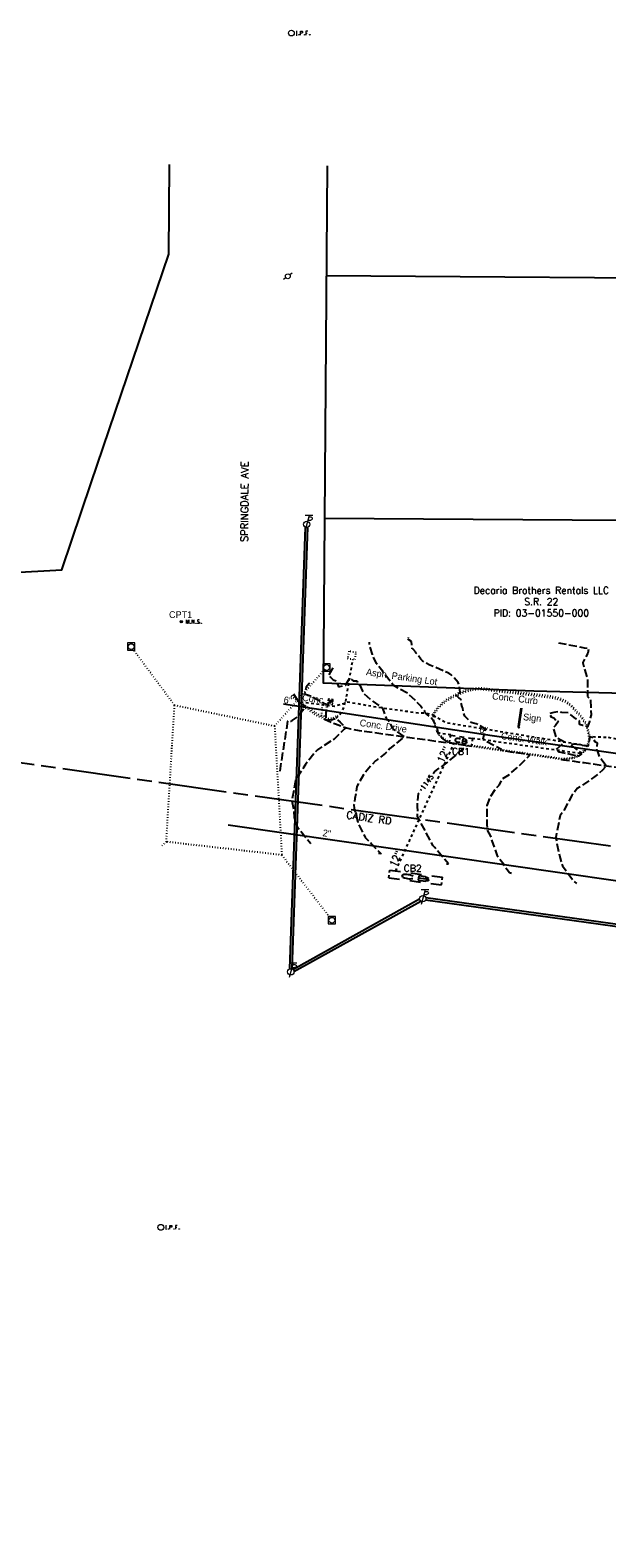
# Model space of a CAD drawing. Extents: x 2462993 to 2469231, y 263261 to 263931.
# Tile 2 of 116: x 2464849 to 2465087, y 263310 to 263931. Entities that reach past the tile are written whole.
import ezdxf
from ezdxf.enums import TextEntityAlignment as Align

# ---------------------------------------------------------------- set-up
doc = ezdxf.new("R2010")
doc.units = 0
doc.header["$LTSCALE"] = 20
doc.header["$MEASUREMENT"] = 0
doc.set_wipeout_variables(frame=1)
for name, pattern in [('CL', [2, 0.3, -0.15, 1.4, -0.15]), ('foctvex', [0]), ('gasex', [0]), ('OhDOT_USTN1', [0.055, 0.014, -0.041]), ('OhDOT_USTN2', [0.11, 0.069, -0.041]), ('OhDOT_USTN3', [0.22, 0.165, -0.055]), ('OhDOT_USTN5', [0.11, 0.055, -0.055]), ('ohelecex', [0]), ('ohteleex', [0]), ('rowex', [0])]:
    doc.linetypes.add(name, pattern=pattern)
for name, color, linetype in [('DR_X_Cells', 151, 'OhDOT_USTN2'), ('DR_X_Storm_Sewer', 151, 'OhDOT_USTN5'), ('DR_X_Text', 7, 'Continuous'), ('DT_X_Contour_Major', 132, 'OhDOT_USTN3'), ('DT_X_Contour_Minor', 136, 'OhDOT_USTN3'), ('DT_X_Contour_Text', 7, 'Continuous'), ('DV_X_Property_Line', 7, 'Continuous'), ('LT_X_Foundation', 7, 'OhDOT_USTN1'), ('PV_X_Curb', 120, 'OhDOT_USTN1'), ('PV_X_Curb_Ramp', 120, 'OhDOT_USTN1'), ('PV_X_Driveway', 7, 'OhDOT_USTN5'), ('PV_X_EOP', 7, 'OhDOT_USTN3'), ('PV_X_Parking_Lot', 7, 'OhDOT_USTN5'), ('PV_X_Text', 7, 'Continuous'), ('PV_X_Walk', 120, 'OhDOT_USTN5'), ('RW_X_CL', 6, 'CL'), ('RW_X_Fee_RW', 6, 'rowex'), ('RW_X_Text', 7, 'Continuous'), ('SG_X_Poles', 7, 'Continuous'), ('SG_X_PullBox', 7, 'Continuous'), ('SG_X_Wiring', 1, 'OhDOT_USTN1'), ('SN_X_Private', 40, 'Continuous'), ('SN_X_Text', 7, 'Continuous'), ('SV_P_Control_Cells_Set', 7, 'Continuous'), ('SV_X_Mon_Cells_Found', 7, 'Continuous'), ('SV_X_Text', 7, 'Continuous'), ('SV_X_Text_Name', 7, 'Continuous'), ('UT_X_Electric_Cells', 1, 'Continuous'), ('UT_X_Gas', 2, 'gasex'), ('UT_X_Gas_Text', 7, 'Continuous'), ('UT_X_Overhead_Electric', 1, 'ohelecex'), ('UT_X_Overhead_Telecom', 30, 'ohteleex')]:
    doc.layers.add(name, color=color, linetype=linetype)
doc.layers.add('SG_X_PullBox(Construction)', color=7, linetype='Continuous', lineweight=0)
doc.styles.add('Simplex Normal (0.14)', font='Simplex.shx')
doc.styles.add('Straight Normal (0.14) Font 30', font='font30.shx', dxfattribs={"height": 0.14})
doc.styles.add('Straight-Normal', font='font30.shx', dxfattribs={"height": 0.14})

# ---------------------------------------------------------------- blocks, each defined once
blk = doc.blocks.new('GCB-X')
at = {"layer": 'DR_X_Cells', "color": 121, "linetype": 'Continuous'}
for p, q in [((-0.0625, 0.0375), (-0.0375, 0.0375)), ((-0.0625, 0.0125), (-0.0625, 0.0375)), ((-0.0125, 0.0375), (0.0125, 0.0375)), ((0.0375, 0.0375), (0.0625, 0.0375)), ((0.0625, 0.0125), (0.0625, 0.0375)), ((0.0227, 0.0195), (0.0067, 0.0195)), ((0.0067, 0.0195), (0.0067, -0.0205)), ((0.0067, 0.0013), (0.0243, 0.0013)), ((-0.0625, -0.0375), (-0.0625, -0.0125)), ((0.0067, -0.0205), (0.0243, -0.0205)), ((0.0625, -0.0375), (0.0625, -0.0125)), ((-0.0625, -0.0375), (-0.0375, -0.0375)), ((-0.0125, -0.0375), (0.0125, -0.0375)), ((0.0375, -0.0375), (0.0625, -0.0375))]:
    blk.add_line(p, q, dxfattribs=at)
at = {"layer": 'DR_X_Cells', "color": 121, "linetype": 'Continuous', "extrusion": (0, 0, -1)}
for centre, radius, start, end in [((-0.014, 0), 0.0458, 344.8107, 15.1893), ((0.0184, 0.0074), 0.0127, 21.5603, 158.4397), ((-0.0198, 0.0101), 0.00986, 106.9987, 243.1793), ((-0.0199, -0.0096), 0.0117, 112.0547, 247.9453)]:
    blk.add_arc(centre, radius, start, end, dxfattribs=at)
at = {"layer": 'DR_X_Cells', "color": 121, "linetype": 'Continuous'}
blk.add_arc((-0.0184, -0.0073), 0.0127, 201.5603, 338.4397, dxfattribs=at)
blk = doc.blocks.new('ODOT STORM CATCH BASIN SQUARE')
blk.add_blockref('GCB-X', (0, 0))
blk = doc.blocks.new('IPF')
at = {"layer": 'SV_X_Mon_Cells_Found', "color": 7, "linetype": 'Continuous', "lineweight": 0, "flags": 128}
for points in [[(0.101, 0.04), (0.118, 0.04)], [(0.11, -0.04), (0.11, 0.04)], [(0.188, -0.04), (0.188, 0.04), (0.214, 0.04), (0.217, 0.039), (0.221, 0.038), (0.223, 0.037), (0.224, 0.036), (0.226, 0.032), (0.228, 0.029), (0.229, 0.024), (0.229, 0.017), (0.229, 0.014), (0.227, 0.01), (0.225, 0.006), (0.223, 0.004), (0.221, 0.003), (0.219, 0.002), (0.214, 0.001), (0.188, 0.001)], [(0.338, 0.04), (0.3, 0.04), (0.3, -0.04)], [(0.3, 0.001), (0.327, 0.001)], [(0.101, -0.04), (0.118, -0.04)], [(0.157, -0.029), (0.16, -0.029), (0.162, -0.031), (0.164, -0.033), (0.164, -0.036), (0.162, -0.039), (0.16, -0.04), (0.157, -0.04), (0.156, -0.039), (0.154, -0.036), (0.154, -0.033), (0.156, -0.031), (0.157, -0.029)], [(0.27, -0.029), (0.273, -0.029), (0.274, -0.031), (0.276, -0.033), (0.276, -0.036), (0.274, -0.039), (0.273, -0.04), (0.27, -0.04), (0.268, -0.039), (0.267, -0.036), (0.267, -0.033), (0.268, -0.031), (0.27, -0.029)], [(0.377, -0.029), (0.38, -0.029), (0.382, -0.031), (0.383, -0.033), (0.383, -0.036), (0.382, -0.039), (0.38, -0.04), (0.377, -0.04), (0.376, -0.039), (0.374, -0.036), (0.374, -0.033), (0.376, -0.031), (0.377, -0.029)]]:
    blk.add_lwpolyline(points, dxfattribs=at)
at = {"layer": 'SV_X_Mon_Cells_Found', "color": 7, "linetype": 'Continuous', "lineweight": 0}
blk.add_circle((0, 0), 0.06, dxfattribs=at)
blk = doc.blocks.new('MSPK')
at = {"layer": 'SV_X_Mon_Cells_Found', "color": 1, "linetype": 'Continuous', "lineweight": 0}
for p, q in [((0.088, 0.066), (0.04, 0.03)), ((-0.04, -0.03), (-0.088, -0.066))]:
    blk.add_line(p, q, dxfattribs=at)
blk.add_circle((0, 0), 0.05, dxfattribs=at)
blk = doc.blocks.new('SPOLE')
at = {"layer": 'SG_X_Poles', "color": 7, "linetype": 'Continuous', "lineweight": 0, "flags": 128}
blk.add_lwpolyline([(-0.075, -0.075), (0.075, -0.075), (0.075, 0.075), (-0.075, 0.075), (-0.075, -0.075)], close=True, dxfattribs=at)
at = {"layer": 'SG_X_Poles', "color": 7, "linetype": 'Continuous', "lineweight": 0}
blk.add_circle((0, 0), 0.06, dxfattribs=at)
blk = doc.blocks.new('SPOLE_anno')
at = {"layer": 'SG_X_Poles', "color": 7, "linetype": 'Continuous', "lineweight": 0}
blk.add_blockref('SPOLE', (0, 0), dxfattribs=at)
blk = doc.blocks.new('MAGS')
at = {"layer": 'SV_P_Control_Cells_Set', "linetype": 'foctvex'}
h = blk.add_hatch(color=7, dxfattribs=at)
edge = h.paths.add_edge_path()
edge.add_arc((0, 0), 0.0249, 0, 360)
at = {"layer": 'SV_P_Control_Cells_Set', "color": 7, "linetype": 'Continuous', "lineweight": 0, "flags": 128}
for points in [[(0.105, -0.04), (0.105, 0.04), (0.13, -0.04), (0.154, 0.04), (0.154, -0.04)], [(0.223, -0.04), (0.223, 0.04), (0.264, -0.04), (0.264, 0.04)], [(0.372, 0.034), (0.371, 0.036), (0.369, 0.037), (0.364, 0.039), (0.358, 0.04), (0.354, 0.04), (0.352, 0.04), (0.345, 0.038), (0.339, 0.034), (0.335, 0.029), (0.334, 0.024), (0.334, 0.02), (0.335, 0.015), (0.339, 0.011), (0.37, -0.008), (0.372, -0.01), (0.373, -0.013), (0.375, -0.017), (0.375, -0.02), (0.374, -0.024), (0.373, -0.027), (0.372, -0.03), (0.371, -0.032), (0.37, -0.034), (0.369, -0.036), (0.367, -0.038), (0.365, -0.039), (0.363, -0.039), (0.358, -0.04), (0.35, -0.04), (0.345, -0.039), (0.338, -0.034), (0.334, -0.031)], [(0.193, -0.029), (0.195, -0.029), (0.197, -0.031), (0.199, -0.033), (0.199, -0.036), (0.197, -0.039), (0.195, -0.04), (0.193, -0.04), (0.191, -0.039), (0.189, -0.036), (0.189, -0.033), (0.191, -0.031), (0.193, -0.029)], [(0.303, -0.029), (0.306, -0.029), (0.308, -0.031), (0.31, -0.033), (0.31, -0.036), (0.308, -0.039), (0.306, -0.04), (0.303, -0.04), (0.302, -0.039), (0.3, -0.036), (0.3, -0.033), (0.302, -0.031), (0.303, -0.029)], [(0.413, -0.029), (0.415, -0.029), (0.417, -0.031), (0.419, -0.033), (0.419, -0.036), (0.417, -0.039), (0.415, -0.04), (0.413, -0.04), (0.411, -0.039), (0.409, -0.036), (0.409, -0.033), (0.411, -0.031), (0.413, -0.029)]]:
    blk.add_lwpolyline(points, dxfattribs=at)
at = {"layer": 'SV_P_Control_Cells_Set', "color": 7, "linetype": 'Continuous', "lineweight": 0}
blk.add_circle((0, 0), 0.0249, dxfattribs=at)
blk = doc.blocks.new('ODOT Elec Tele Pole')
at = {"layer": 'UT_X_Electric_Cells', "linetype": 'Continuous', "lineweight": 13}
for p, q in [((0.128, 0.18), (-0.032, 0.18)), ((0.048, 0.18), (-0.032, -0.12)), ((0.023, 0.086), (0.083, 0.086)), ((0.04, 0.15), (0.083, 0.15))]:
    blk.add_line(p, q, dxfattribs=at)
at = {"layer": 'UT_X_Electric_Cells', "linetype": 'Continuous', "lineweight": 0}
blk.add_circle((0, 0), 0.065, dxfattribs=at)
at = {"layer": 'UT_X_Electric_Cells', "linetype": 'Continuous', "lineweight": 13, "extrusion": (0, 0, -1)}
blk.add_arc((-0.083, 0.118), 0.0319, 88.8767, 271.1233, dxfattribs=at)
blk = doc.blocks.new('SIGPB_anno')
at = {"layer": 'SG_X_PullBox', "color": 7, "linetype": 'Continuous', "lineweight": 0, "flags": 128}
for points in [[(-0.24, 0.9), (-0.9, 0.9), (-0.9, 0.24)], [(-0.81, 0.6), (-0.07, 0.6)], [(-0.44, 0.6), (-0.44, -0.6)], [(0.07, -0.6), (0.07, 0.6), (0.52, 0.6), (0.57, 0.59), (0.63, 0.57), (0.66, 0.55), (0.69, 0.53), (0.73, 0.49), (0.76, 0.44), (0.78, 0.36), (0.78, 0.25), (0.77, 0.21), (0.75, 0.16), (0.71, 0.09), (0.67, 0.06), (0.64, 0.04), (0.62, 0.03), (0.6, 0.02), (0.51, 0.01), (0.07, 0.01)], [(0.9, 0.24), (0.9, 0.9), (0.24, 0.9)], [(0.51, 0.01), (0.78, -0.6)], [(-0.9, -0.24), (-0.9, -0.9), (-0.24, -0.9)], [(0.24, -0.9), (0.9, -0.9), (0.9, -0.24)]]:
    blk.add_lwpolyline(points, dxfattribs=at)
at = {"layer": 'SG_X_PullBox(Construction)', "color": 7, "linetype": 'Continuous', "lineweight": 30}
blk.add_point((0, 0), dxfattribs=at)

msp = doc.modelspace()

# ---------------------------------------------------------------- linework, layer by layer
at = {"layer": 'DR_X_Storm_Sewer', "flags": 128}
msp.add_lwpolyline([(2465000.18, 263584.57), (2465024.21, 263637.03)], dxfattribs=at)
at = {"layer": 'DT_X_Contour_Major', "elevation": 1145, "flags": 128}
msp.add_lwpolyline([(2465021.08, 263587.49), (2465021.27, 263587.48), (2465021.87, 263587.46), (2465016.23, 263594.21), (2465015.53, 263595.07), (2465014.34, 263597.26), (2465009.16, 263606.96), (2465009.26, 263609.22), (2465009.21, 263611.26), (2465009.08, 263611.85), (2465009.53, 263616.41), (2465010.34, 263617.43), (2465011.34, 263619.22), (2465013.31, 263621.78), (2465015.4, 263624.36), (2465016.21, 263625.42), (2465017.02, 263626.1), (2465021.27, 263629.12), (2465021.96, 263629.81), (2465025.41, 263632.61), (2465026.83, 263634.05), (2465029.41, 263636.2), (2465027.35, 263636.5), (2465024.29, 263637.01), (2465022.48, 263637.3), (2465022.19, 263637.36), (2465021.89, 263637.42), (2465021.58, 263637.62), (2465021.14, 263637.94), (2465020.69, 263638.26), (2465019.9, 263638.88), (2465019.2, 263639.46), (2465018.86, 263639.77), (2465018.51, 263640.09), (2465018.27, 263640.34), (2465018.01, 263640.61), (2465017.86, 263640.78), (2465017.83, 263640.82), (2465017.26, 263643.62), (2465016.4, 263645.22), (2465015.79, 263646.41), (2465015.25, 263647.06), (2465014.34, 263648.04), (2465012.24, 263649.68), (2465012.24, 263649.68), (2465012.22, 263650.23), (2465011.58, 263650.91), (2465010.97, 263651.79), (2465010.96, 263651.8), (2465010.6, 263652.21), (2465010.27, 263652.7), (2465008.16, 263655), (2465005.03, 263657.74), (2465004.7, 263657.91), (2465001.37, 263659.84), (2464999.37, 263661), (2464999.16, 263661.18), (2464998.88, 263661.5), (2464995.32, 263665.98), (2464994.84, 263666.83), (2464992.19, 263670.09), (2464990.84, 263672.96), (2464990.63, 263673.41), (2464990.53, 263673.72), (2464989.45, 263677.45), (2464989.36, 263678.56), (2464989.32, 263678.7), (2464989.42, 263678.79)], dxfattribs=at)
at = {"layer": 'DT_X_Contour_Minor', "flags": 128}
for points, elevation in [([(2465067.21, 263678.56), (2465076.06, 263676.99), (2465077.84, 263676.57), (2465079.68, 263676.36), (2465079.36, 263674.35), (2465077.31, 263670.49), (2465077.29, 263670.39), (2465077.29, 263670.37), (2465077.28, 263670.35), (2465077.29, 263670.32), (2465077.29, 263670.3), (2465079.15, 263663.78), (2465079.28, 263656.39), (2465080.45, 263655.17), (2465080.71, 263648.83), (2465080.11, 263646.5), (2465080.05, 263646.42), (2465080.01, 263646.15), (2465079.22, 263643.98), (2465079.2, 263644), (2465079.1, 263644.13), (2465078.99, 263644.12), (2465078.69, 263644.14), (2465077.27, 263644.52), (2465075.97, 263644.97), (2465075.93, 263646.42), (2465074.91, 263646.94), (2465074.44, 263647.26), (2465071.72, 263649.41), (2465071.57, 263649.54), (2465071.49, 263649.61), (2465071.36, 263649.71), (2465068.62, 263649.85), (2465068.46, 263649.91), (2465067.61, 263650.25), (2465065.38, 263649.87), (2465063.38, 263649.35), (2465064.28, 263648.01), (2465065.31, 263647.65), (2465066.52, 263646.36), (2465067.29, 263646.31), (2465066.04, 263644.53), (2465065.17, 263643.73), (2465064.95, 263643.63), (2465064.97, 263643.38), (2465065.09, 263643.32), (2465066.19, 263639.73), (2465069.7, 263637.74), (2465066.25, 263634.45), (2465066.1, 263634.37), (2465066.62, 263634.11), (2465066.84, 263633.99), (2465067.56, 263633.7), (2465068.84, 263633.3), (2465070.79, 263633.01), (2465074.67, 263631.96), (2465075.54, 263631.92), (2465075.72, 263632), (2465076.25, 263632.35), (2465076.46, 263632.48), (2465076.94, 263632.92), (2465076.88, 263633), (2465076.7, 263633.2), (2465072.03, 263636.72), (2465073.72, 263636.97), (2465078.95, 263636.1), (2465079.07, 263636.07), (2465079.33, 263635.99), (2465079.35, 263635.98), (2465079.58, 263636.45), (2465079.69, 263636.83), (2465079.93, 263637.65), (2465080.03, 263638.18), (2465080.06, 263638.31), (2465080.09, 263638.51), (2465080.19, 263639.07), (2465080.18, 263639.12), (2465080.14, 263639.68), (2465080.12, 263639.82), (2465080.91, 263639.85), (2465082.28, 263637.96), (2465083.03, 263637.48), (2465083.15, 263637.36), (2465082.97, 263634.6), (2465082.96, 263634.56), (2465083.07, 263634.38), (2465083.32, 263633.83), (2465084.15, 263631.41), (2465084.88, 263630.71), (2465086.98, 263627.89), (2465085.47, 263626.05), (2465082.28, 263623.45), (2465076.48, 263619.41), (2465074.97, 263618.51), (2465073.8, 263616.94), (2465072.79, 263615.64), (2465070.36, 263611.36), (2465070.03, 263610.38), (2465069.43, 263609.44), (2465067.95, 263607.39), (2465066.49, 263600.12), (2465066.15, 263598.38), (2465066.6, 263595.84), (2465067.96, 263589.74), (2465068.89, 263586.66), (2465070.45, 263584.58), (2465073.6, 263580.31), (2465074.64, 263579.32)], 1147), ([(2464974.29, 263668.27), (2464972.39, 263664.99), (2464973.28, 263664.45), (2464974.42, 263663.26), (2464975.65, 263662.9), (2464976.62, 263660.42), (2464979.43, 263661.13), (2464981.22, 263664.15), (2464982.6, 263662.98), (2464983.77, 263662.96), (2464984.11, 263662.9), (2464984.53, 263662.08), (2464985.32, 263661.14), (2464986.5, 263658.64), (2464986.81, 263658.05), (2464987.11, 263657.59), (2464989.92, 263655.06), (2464990.88, 263654.41), (2464994.34, 263652), (2464994.37, 263651.99), (2464994.59, 263651.86), (2464994.63, 263651.8), (2464994.76, 263651.6), (2464996.58, 263646.62), (2464996.97, 263646.99), (2464998.89, 263643.3), (2465000.23, 263642.15), (2465003.68, 263639.87), (2464997.8, 263634.97), (2464996.01, 263633.11), (2464993.35, 263631.14), (2464992.65, 263630.46), (2464991.82, 263629.97), (2464990.35, 263628.43), (2464990.26, 263628.34), (2464986.91, 263624.14), (2464984.18, 263619.4), (2464983.36, 263614.35), (2464982.96, 263611.83), (2464983.01, 263610.4), (2464984.52, 263604.7), (2464984.62, 263604.35), (2464984.89, 263603.8), (2464987.59, 263598.34), (2464990.27, 263595.62), (2464993.49, 263592.25), (2464994.21, 263591.62), (2464993.07, 263591.67)], 1144), ([(2464958.04, 263657.6), (2464959.13, 263655.8), (2464960.42, 263654.18), (2464960.44, 263654.17), (2464962.34, 263652.63), (2464962.73, 263652.75), (2464962.85, 263652.68), (2464962.87, 263652.64), (2464962.77, 263652.23), (2464962.77, 263652.22), (2464962.78, 263651.99), (2464962.57, 263651.64), (2464959.85, 263648.2), (2464957.32, 263646.53), (2464957.2, 263646.25), (2464957.05, 263646.16), (2464956.5, 263646.12), (2464955.57, 263646.26), (2464952.36, 263625.69)], 1142), ([(2464964.65, 263661.94), (2464964.44, 263661.79), (2464963.24, 263660.24), (2464963.06, 263659.64), (2464962.58, 263657.55), (2464964.67, 263656.92), (2464969.71, 263654.1), (2464970.69, 263653.63), (2464971.26, 263653.42), (2464972.1, 263652.87), (2464971.56, 263650.99), (2464971.34, 263649.45), (2464971.36, 263647.45), (2464971.34, 263647.36), (2464972.55, 263646.87), (2464972.85, 263646.84), (2464973.56, 263646.91), (2464973.97, 263646.96), (2464974.38, 263647.09), (2464974.79, 263647.22), (2464975.14, 263647.36), (2464975.45, 263647.43), (2464977.28, 263645.92), (2464979.17, 263644.02), (2464979.61, 263643.58), (2464978.95, 263642.98), (2464974.7, 263638.75), (2464974.27, 263638.58), (2464967.97, 263634.52), (2464967.07, 263633.69), (2464962.98, 263628.4), (2464962.04, 263626.85), (2464959.28, 263622.84), (2464958.87, 263622.35), (2464958.7, 263621.03), (2464958.58, 263620.49), (2464957.38, 263613.51), (2464958.09, 263609.53), (2464958.35, 263606.61), (2464959.58, 263602.7), (2464963.1, 263598.37), (2464965.11, 263595.83)], 1143)]:
    msp.add_lwpolyline(points, dxfattribs=dict(at, elevation=elevation))
at = {"layer": 'DV_X_Property_Line'}
for points in [[(2465155.69, 263828.55), (2464971.56, 263829.9)], [(2465154.69, 263728.56), (2464970.83, 263729.91)]]:
    msp.add_lwpolyline(points, dxfattribs=at)
at = {"layer": 'LT_X_Foundation'}
msp.add_lwpolyline([(2464980.31, 263672.22), (2464983.33, 263671.66), (2464983.87, 263674.55), (2464980.85, 263675.11)], close=True, dxfattribs=at)
at = {"layer": 'PV_X_Curb', "flags": 128}
for points in [[(2464957.06, 263656.73), (2464960.29, 263654.02), (2464962.48, 263652.19), (2464967.06, 263648.99), (2464967.47, 263648.79), (2464970.5, 263647.3), (2464971.55, 263646.9), (2464972.86, 263646.77), (2464973.99, 263646.9), (2464974.81, 263647.18), (2464975.6, 263647.49), (2464976.38, 263648.46), (2464976.01, 263648.77), (2464975.22, 263647.81), (2464974.61, 263647.63), (2464973.84, 263647.37), (2464972.79, 263647.25), (2464971.61, 263647.37), (2464970.64, 263647.69), (2464967.71, 263649.29), (2464967.32, 263649.52), (2464962.82, 263652.67), (2464960.68, 263654.48), (2464957.47, 263657.22)], [(2465031.54, 263636.33), (2465034.67, 263635.89), (2465036.74, 263635.58), (2465043.99, 263634.52), (2465052.16, 263633.35), (2465058.87, 263632.35), (2465065.67, 263631.33), (2465068.5, 263630.92), (2465068.89, 263630.94), (2465069.81, 263630.96), (2465070.89, 263631.01), (2465072.24, 263631.18), (2465073.29, 263631.43), (2465074.53, 263631.88), (2465075.51, 263632.32), (2465076.21, 263632.79), (2465076.81, 263633.29), (2465077.11, 263633.63), (2465077.61, 263634.19), (2465077.95, 263633.89), (2465077.46, 263633.33), (2465077.15, 263632.98), (2465076.48, 263632.45), (2465075.75, 263631.96), (2465074.71, 263631.48), (2465073.45, 263631.01), (2465072.35, 263630.74), (2465070.94, 263630.57), (2465069.85, 263630.51), (2465068.89, 263630.49), (2465068.48, 263630.49), (2465065.61, 263630.9), (2465058.8, 263631.92), (2465052.09, 263632.9), (2465043.93, 263634.08), (2465036.67, 263635.1), (2465034.61, 263635.46), (2465031.47, 263635.91), (2465022.33, 263637.32), (2465021.87, 263637.39), (2465021.56, 263637.58), (2465020.68, 263638.24), (2465019.88, 263638.86), (2465019.18, 263639.44), (2465018.5, 263640.08), (2465018, 263640.6), (2465017.67, 263640.98), (2465017.95, 263641.21)], [(2465017.95, 263641.21), (2465018.27, 263640.86), (2465018.76, 263640.35), (2465019.44, 263639.75), (2465020.13, 263639.18), (2465020.92, 263638.56), (2465021.78, 263637.95), (2465022.1, 263637.75), (2465022.39, 263637.71)]]:
    msp.add_lwpolyline(points, dxfattribs=at)
msp.add_lwpolyline([(2465015.84, 263648.78), (2465016.24, 263649.55), (2465016.72, 263650.21), (2465017.86, 263651.75), (2465018.5, 263652.4), (2465019.87, 263653.69), (2465020.8, 263654.42), (2465022.31, 263655.36), (2465024.77, 263656.6), (2465026.39, 263657.41), (2465028.22, 263658.15), (2465029.18, 263658.51), (2465031.21, 263659.04), (2465031.15, 263659.02), (2465032.64, 263659.27), (2465034.07, 263659.47), (2465034.83, 263659.48), (2465037.42, 263659.17), (2465047.69, 263657.99), (2465057.34, 263656.92), (2465061.54, 263656.34), (2465063.8, 263656.05), (2465066.36, 263655.56), (2465068.17, 263655.02), (2465069.32, 263654.49), (2465070.54, 263653.81), (2465072.22, 263652.56), (2465073.12, 263651.6), (2465074.64, 263650), (2465076.29, 263648.13), (2465077.58, 263646.35), (2465078.4, 263644.92), (2465078.86, 263643.68), (2465079.2, 263642.3), (2465079.44, 263641.39), (2465079.6, 263640.27), (2465079.71, 263639.62), (2465079.75, 263639.06), (2465079.63, 263638.37), (2465079.51, 263637.76), (2465079.16, 263636.56), (2465079.04, 263636.21), (2465078.82, 263635.94), (2465079.22, 263635.71), (2465079.44, 263636.05), (2465079.6, 263636.44), (2465079.95, 263637.65), (2465080.07, 263638.3), (2465080.19, 263639.07), (2465080.14, 263639.68), (2465080.04, 263640.34), (2465079.87, 263641.5), (2465079.63, 263642.41), (2465079.27, 263643.83), (2465078.79, 263645.14), (2465077.94, 263646.61), (2465076.62, 263648.43), (2465074.96, 263650.31), (2465073.45, 263651.91), (2465072.48, 263652.93), (2465070.76, 263654.2), (2465069.5, 263654.9), (2465068.28, 263655.46), (2465066.46, 263655.99), (2465063.88, 263656.58), (2465061.61, 263656.92), (2465057.39, 263657.4), (2465047.75, 263658.47), (2465037.48, 263659.65), (2465034.89, 263659.94), (2465034.05, 263659.93), (2465032.6, 263659.73), (2465031.08, 263659.49), (2465031.08, 263659.49), (2465029.05, 263658.96), (2465028.06, 263658.58), (2465026.21, 263657.85), (2465024.56, 263657.02), (2465022.06, 263655.76), (2465020.55, 263654.82), (2465019.57, 263654.07), (2465018.14, 263652.72), (2465017.48, 263652.03), (2465016.34, 263650.49), (2465015.82, 263649.77), (2465015.42, 263649)], close=True, dxfattribs=at)
at = {"layer": 'PV_X_Curb_Ramp', "flags": 128}
msp.add_lwpolyline([(2464969.82, 263652.97), (2464969.49, 263648.59), (2464971.47, 263648.44), (2464971.75, 263652.81)], close=True, dxfattribs=at)
at = {"layer": 'PV_X_Driveway', "flags": 128}
for points in [[(2464975.62, 263647.52), (2464977.1, 263649.01), (2464977.85, 263649.98), (2464978.41, 263651.02), (2464978.99, 263652.53), (2464979.44, 263654.37), (2464994.25, 263651.85), (2465004.28, 263650.47), (2465009.45, 263649.76), (2465009.54, 263649.74), (2465011.82, 263649.77), (2465015.43, 263649.02)], [(2465015.42, 263649), (2465015.64, 263647.14), (2465016.05, 263645.19), (2465016.64, 263643.3), (2465017.29, 263641.8), (2465017.68, 263640.99)], [(2465117.39, 263635.77), (2465114.87, 263636.07), (2465112.88, 263636.3), (2465110.89, 263636.54), (2465108.89, 263636.77), (2465105.92, 263637.05), (2465102.95, 263637.34), (2465099.98, 263637.62), (2465097, 263637.9), (2465094.67, 263638.31), (2465092.34, 263638.72), (2465090, 263639.14), (2465087.67, 263639.55), (2465085.86, 263639.61), (2465084.06, 263639.67), (2465082.25, 263639.73), (2465080.12, 263639.8)], [(2465077.95, 263633.89), (2465079.22, 263635.71)]]:
    msp.add_lwpolyline(points, dxfattribs=at)
at = {"layer": 'PV_X_EOP', "flags": 128}
msp.add_lwpolyline([(2464970.5, 263647.3), (2464970.82, 263647.12), (2464975.3, 263645.13), (2464979.33, 263643.65), (2464981.54, 263643.12), (2464985.03, 263642.48), (2464994.92, 263641.08), (2464995.18, 263641.04), (2465005.07, 263639.68), (2465013.4, 263638.53), (2465021.85, 263637.4)], dxfattribs=at)
at = {"layer": 'PV_X_EOP', "elevation": 573.21, "flags": 128}
msp.add_lwpolyline([(2465068.48, 263630.49), (2465069.29, 263630.34), (2465077.79, 263629.21), (2465093.05, 263627.01), (2465100.02, 263626.01), (2465102.26, 263625.69), (2465106.54, 263625.21), (2465111.74, 263624.82), (2465115.48, 263624.86), (2465119.25, 263625.13), (2465121.66, 263625.3), (2465122.12, 263625.33), (2465124.88, 263626.02)], dxfattribs=at)
at = {"layer": 'PV_X_Parking_Lot'}
msp.add_polyline3d([(2464979.55, 263654.35, 1143.49), (2464982.53, 263671.81, 1144.4)], dxfattribs=at)
at = {"layer": 'PV_X_Walk', "elevation": 1142.02, "flags": 128}
msp.add_lwpolyline([(2464960.91, 263654.28), (2464974.98, 263652.5), (2464979.26, 263653.64)], dxfattribs=at)
at = {"layer": 'PV_X_Walk', "flags": 128}
for points in [[(2465015.84, 263648.78), (2465015.85, 263648.52), (2465021.24, 263645.65), (2465079.04, 263636.22)], [(2465022.83, 263640.58), (2465018.33, 263641.31), (2465017.95, 263641.21)], [(2465076.36, 263632.91), (2465031.98, 263639.17)]]:
    msp.add_lwpolyline(points, dxfattribs=at)
at = {"layer": 'RW_X_CL', "flags": 128}
msp.add_lwpolyline([(2464096.74, 263676.31, -0.043713), (2464761.3, 263641.07), (2466151.72, 263444.62, 0.061457), (2467087.03, 263428.16), (2468050.52, 263529.86, -0.138469), (2468357.4, 263477.17), (2468591.66, 263365.39, 0.135318), (2468891.49, 263312), (2469004.29, 263322.5, -0.03812), (2469222.39, 263326.12)], format="xyb", dxfattribs=at)
at = {"layer": 'RW_X_Fee_RW', "flags": 128}
msp.add_lwpolyline([(2464204.48, 263739.73), (2464280.75, 263765.19), (2464338.42, 263767.43), (2464404.71, 263778.57), (2464505.35, 263754.66), (2464557.53, 263757.55), (2464572.08, 263747.71), (2464639.98, 263738.38), (2464705.6, 263699.99), (2464862.51, 263708.73), (2464874.63, 263744.5), (2464906.63, 263838.86), (2464906.9, 263875.81)], dxfattribs=at)
at = {"layer": 'SG_X_Wiring', "elevation": 1276.21}
for points in [[(2464909, 263652.9), (2464891.83, 263676.06)], [(2464905.61, 263596.51), (2464909, 263652.9)], [(2464909, 263652.9), (2464950.23, 263644.33), (2464953.2, 263591.08), (2464973.12, 263565.14)], [(2464953.2, 263591.08), (2464905.61, 263596.51), (2464903.63, 263594.78)]]:
    msp.add_lwpolyline(points, dxfattribs=at)
at = {"layer": 'SG_X_Wiring'}
msp.add_lwpolyline([(2464950.23, 263644.33), (2464970.86, 263667.49)], dxfattribs=at)
at = {"layer": 'SN_X_Private', "flags": 128}
for points in [[(2465050.79, 263644.13), (2465051.85, 263651.62)], [(2465051.09, 263644.08), (2465052.15, 263651.58)]]:
    msp.add_lwpolyline(points, dxfattribs=at)
at = {"layer": 'SN_X_Private', "elevation": 1147.5, "flags": 128}
msp.add_lwpolyline([(2465051.18, 263643.88, 1), (2465050.63, 263643.88, 1), (2465051.18, 263643.88)], format="xyb", dxfattribs=at)
at = {"layer": 'UT_X_Gas', "flags": 128}
for points in [[(2464953.88, 263653.47), (2465039.97, 263640.4), (2465255.91, 263609.38)], [(2464931.12, 263603.5), (2465206.49, 263563.94)]]:
    msp.add_lwpolyline(points, dxfattribs=at)
at = {"layer": 'UT_X_Overhead_Electric', "linetype": 'Continuous', "flags": 128}
for points, elevation in [([(2464957.45, 263544.11), (2464963.94, 263726.25)], 1143.39), ([(2464957.72, 263543.95), (2465010.03, 263572.96)], 1143.39), ([(2465155.9, 263553.49), (2465012.58, 263573.43)], 1276.21)]:
    msp.add_lwpolyline(points, dxfattribs=dict(at, elevation=elevation))
at = {"layer": 'UT_X_Overhead_Telecom', "flags": 128}
for points, elevation in [([(2464956.45, 263544.15), (2464962.94, 263726.29)], 1143.39), ([(2464958.2, 263543.07), (2465010.51, 263572.08)], 1143.39), ([(2465155.76, 263552.5), (2465012.44, 263572.44)], 1276.21)]:
    msp.add_lwpolyline(points, dxfattribs=dict(at, elevation=elevation))

# ---------------------------------------------------------------- block references
at = {"layer": 'DR_X_Cells'}
for p, xscale, yscale, zscale, rotation in [((2465027.15, 263638.24), 74, 44, 20, 351.2546343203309), ((2465008.38, 263581.82), 175, 43, 40, 352.2323351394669)]:
    msp.add_blockref('ODOT STORM CATCH BASIN SQUARE', p, dxfattribs=dict(at, xscale=xscale, yscale=yscale, zscale=zscale, rotation=rotation))
at = {"layer": 'SG_X_Poles', "xscale": 20, "yscale": 20, "zscale": 20}
for p in [(2464891.11, 263677.02), (2464971.65, 263668.39, 1143.84), (2464973.85, 263564.19, 1276.21)]:
    msp.add_blockref('SPOLE_anno', p, dxfattribs=at)
at = {"layer": 'SG_X_PullBox', "xscale": 1.2, "yscale": 1.2, "zscale": 1.2, "rotation": 352.7909326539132}
msp.add_blockref('SIGPB_anno', (2464973.22, 263654.26), dxfattribs=at)
at = {"layer": 'SV_P_Control_Cells_Set', "color": 7, "linetype": 'Continuous', "lineweight": 0, "xscale": 20, "yscale": 20, "zscale": 20}
msp.add_blockref('MAGS', (2464911.76, 263687.3, 1139.36), dxfattribs=at)
at = {"layer": 'SV_X_Mon_Cells_Found', "xscale": 20, "yscale": 20, "zscale": 20}
for name, p in [('IPF', (2464957.17, 263930.01)), ('MSPK', (2464955.7, 263829.73)), ('IPF', (2464903.34, 263437.57))]:
    msp.add_blockref(name, p, dxfattribs=at)
at = {"layer": 'UT_X_Electric_Cells', "xscale": 20.00000000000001, "yscale": 20.00000000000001, "zscale": 20.00000000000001}
for p in [(2464963.48, 263727.47, 1140.56), (2465011.32, 263573.1, 1145.66), (2464956.91, 263542.93, 1143.39)]:
    msp.add_blockref('ODOT Elec Tele Pole', p, dxfattribs=at)

# ---------------------------------------------------------------- texts
at = {"layer": 'DR_X_Text', "char_height": 2.8, "attachment_point": 5, "rotation": 65.39369, "style": 'Simplex Normal (0.14)'}
for insert in [(2465019.79, 263632.57), (2465000.13, 263589.65)]:
    msp.add_mtext('12"', dxfattribs=dict(at, insert=insert))
at = {"layer": 'DR_X_Text', "char_height": 2.8, "attachment_point": 5, "style": 'Simplex Normal (0.14)'}
for s, insert in [('CB1', (2465027.03, 263633.81)), ('CB2', (2465007.16, 263585.64))]:
    msp.add_mtext(s, dxfattribs=dict(at, insert=insert))
at = {"layer": 'PV_X_Text', "char_height": 2.8, "attachment_point": 5, "rotation": 351.83538, "style": 'Straight-Normal'}
for s, insert in [('Asph. Parking Lot', (2465002.58, 263664.16)), ('Conc. Drive', (2464995.04, 263644.29))]:
    msp.add_mtext(s, dxfattribs=dict(at, insert=insert))
at = {"layer": 'PV_X_Text', "char_height": 2.8, "width": 23.4667, "attachment_point": 5, "style": 'Straight-Normal'}
for s, insert, rotation in [('Conc.', (2464966.52, 263655.43), 352.79093), ('Conc. Curb', (2465049.34, 263655.65), 353.67528), ('Conc. Walk', (2465053.07, 263638.95), 351.94774)]:
    msp.add_mtext(s, dxfattribs=dict(at, insert=insert, rotation=rotation))
at = {"layer": 'RW_X_Text', "style": 'Simplex Normal (0.14)'}
for s, rotation, p in [('SPRINGDALE AVE', 89.57925, (2464937.86, 263736.84)), ('CADIZ RD', 351.95814, (2464989.12, 263606.4))]:
    msp.add_text(s, height=3, rotation=rotation, dxfattribs=at).set_placement(p, align=Align.MIDDLE_CENTER)
at = {"layer": 'SN_X_Text', "insert": (2465056.39, 263647.28), "char_height": 2.8, "attachment_point": 5, "rotation": 353.67528, "style": 'Straight-Normal'}
msp.add_mtext('Sign', dxfattribs=at)
at = {"layer": 'SV_X_Text', "style": 'Straight Normal (0.14) Font 30'}
msp.add_text('CPT1', height=2.8, dxfattribs=at).set_placement((2464911.5, 263690.21, -995.14), align=Align.MIDDLE_CENTER)
at = {"layer": 'SV_X_Text_Name', "insert": (2465060.19, 263695.56), "char_height": 2.8, "width": 69.7613, "attachment_point": 5, "style": 'Simplex Normal (0.14)'}
msp.add_mtext('Decaria Brothers Rentals LLC\\PS.R. 22\\P\\pxqc;PID:^I03-01550-000', dxfattribs=at)
at = {"layer": 'UT_X_Gas_Text', "style": 'Straight Normal (0.14) Font 30'}
for s, rotation, p in [('6"', 351.36715, (2464955.71, 263654.92)), ('6"', 351.36715, (2465036.36, 263642.67)), ('2"', 351.82445, (2464971.76, 263600.06))]:
    msp.add_text(s, height=2.8, rotation=rotation, dxfattribs=at).set_placement(p, align=Align.MIDDLE_CENTER)

# ---------------------------------------------------------------- next in the draw order: wipeouts: each hides what was drawn before it
msp.add_wipeout([(2465011.92, 263617.33), (2465016.4, 263623.39), (2465014.29, 263624.95), (2465009.81, 263618.89)]).dxf.layer = 'DT_X_Contour_Text'

# ---------------------------------------------------------------- next in the draw order: linework, layer by layer
at = {"layer": 'DT_X_Contour_Minor', "elevation": 1146, "flags": 128}
msp.add_lwpolyline([(2465047.86, 263583.43), (2465047.01, 263583.8), (2465046.08, 263584.92), (2465044.85, 263587.04), (2465042.43, 263590.07), (2465042.06, 263590.7), (2465040.9, 263594.24), (2465039.91, 263596.94), (2465039.41, 263598.92), (2465038.04, 263601.4), (2465037.82, 263603.58), (2465037.87, 263606.98), (2465037.82, 263611.57), (2465039.25, 263615.16), (2465041.41, 263618.39), (2465042.78, 263619.93), (2465044.13, 263622.43), (2465044.33, 263622.59), (2465047.08, 263624.32), (2465049.98, 263626.87), (2465055.64, 263632.37), (2465055.6, 263632.39), (2465052.1, 263632.92), (2465044.08, 263634.13), (2465043.94, 263634.15), (2465043.89, 263634.16), (2465043.74, 263634.56), (2465036.7, 263638.29), (2465036.18, 263639.03), (2465037.16, 263643.05), (2465033.33, 263645.24), (2465031.66, 263645.6), (2465031.36, 263645.71), (2465030.06, 263646.97), (2465028.68, 263648.41), (2465028.32, 263649.06), (2465027.78, 263651.6), (2465027.54, 263652.23), (2465027.15, 263653.88), (2465027.07, 263655.4), (2465026.18, 263655.86), (2465025.24, 263656.83), (2465025.12, 263657.11), (2465025.08, 263657.24), (2465025.61, 263657.52), (2465026.22, 263657.84), (2465026.74, 263658.06), (2465026.43, 263660.5), (2465026.37, 263661.02), (2465026.23, 263661.29), (2465025.95, 263662.25), (2465023.05, 263665.42), (2465022.07, 263666.02), (2465020.94, 263666.47), (2465014.24, 263669.39), (2465012.64, 263670.23), (2465011.93, 263670.58), (2465011.14, 263671.14), (2465010.5, 263671.9), (2465008.61, 263674.34), (2465008.28, 263674.91), (2465007.27, 263676.06), (2465006.95, 263676.16), (2465006.88, 263676.78), (2465006.63, 263679.17), (2465004.78, 263680.33), (2465005.46, 263680.74)], dxfattribs=at)
at = {"layer": 'RW_X_Fee_RW', "flags": 128}
msp.add_lwpolyline([(2464971.9, 263875.33), (2464970.43, 263675.34), (2464970.32, 263662.03), (2465057.1, 263658.81), (2465137.29, 263656.73), (2465155.29, 263656.27), (2465217.27, 263654.67), (2465550.09, 263646.07), (2465547.77, 263659.73), (2465607.96, 263664.12), (2465615.11, 263621.69), (2465985.79, 263548.86), (2466204.1, 263505.96), (2466243.34, 263498.25), (2466283.25, 263498.17), (2466340.3, 263498.06), (2466387.16, 263468.93), (2466571.01, 263482.02), (2466589.97, 263483.37), (2466617.77, 263479.97), (2466650.51, 263475.97), (2466830.83, 263453.89), (2466848.33, 263465.56), (2466851.27, 263490.62), (2466847.31, 263526.4), (2466829.4, 263688.85)], dxfattribs=at)

# ---------------------------------------------------------------- next in the draw order: texts
at = {"layer": 'DT_X_Contour_Text', "style": 'Simplex Normal (0.14)'}
msp.add_text('1145', height=2, rotation=53.51712, dxfattribs=at).set_placement((2465013.11, 263621.14), align=Align.MIDDLE_CENTER)

doc.saveas('drawing.dxf')
